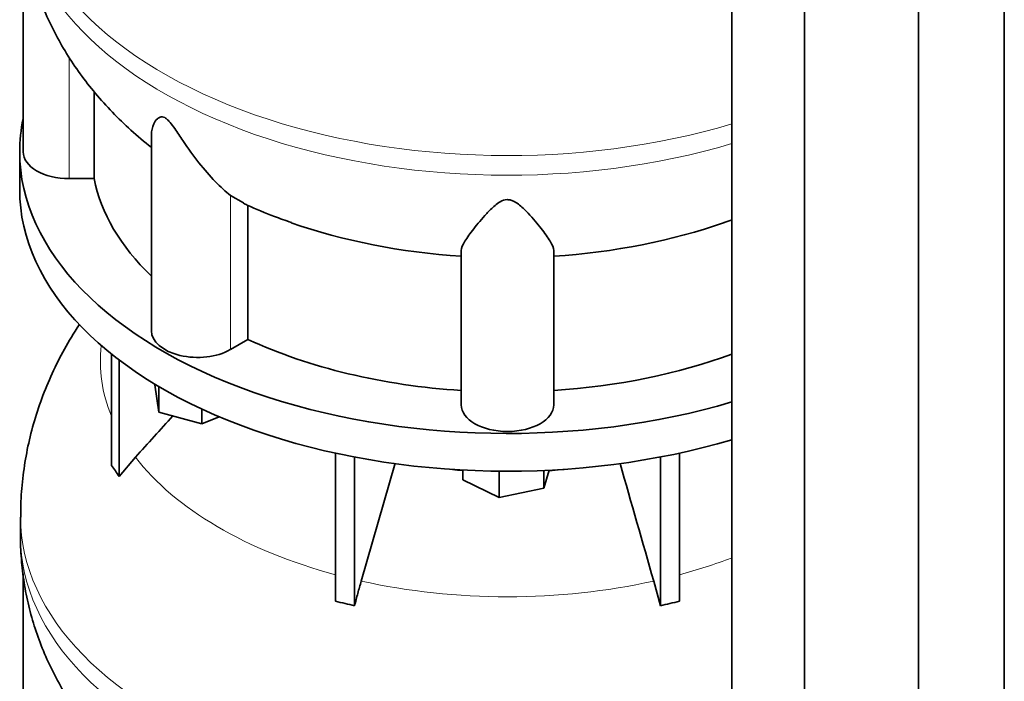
# Model space of a CAD drawing. Header units: millimetres. Extents: x 456 to 1331, y -1435 to 1458.
# Tile 8 of 28: x 1039 to 1326, y -1007 to -814. Entities that reach past the tile are written whole.
import ezdxf

# ---------------------------------------------------------------- set-up
doc = ezdxf.new("R2010")
doc.units = ezdxf.units.MM
doc.layers.add('MID_454-2', color=7, linetype='Continuous')
doc.layers.add('VSI454_DIFFUSORE', color=7, linetype='Continuous')

# ---------------------------------------------------------------- blocks, each defined once
blk = doc.blocks.new('SE4')
at = {"layer": 'MID_454-2', "color": 7, "linetype": 'Continuous', "lineweight": 35}
for p, q in [((1326.24, -1089.56), (1326.24, -688.8)), ((1301.18, -1108.76), (1301.18, -707.77)), ((1246.63, -712.08), (1246.63, -1113.15)), ((1267.92, -1123.23), (1267.92, -722.24))]:
    blk.add_line(p, q, dxfattribs=at)
at = {"layer": 'VSI454_DIFFUSORE', "color": 7, "linetype": 'Continuous', "lineweight": 35}
for p, q in [((1039.61, -787.95), (1039.61, -852.46)), ((1060.37, -860.26), (1060.37, -834.88)), ((1077.1, -847.33), (1077.1, -904.72)), ((1038.61, -852.46), (1038.61, -863.49)), ((1060.37, -860.26), (1053.11, -860.26)), ((1104.02, -867.32), (1100.15, -865.15)), ((1105.28, -907.27), (1105.28, -868.03)), ((1167.61, -926.36), (1167.61, -881.29)), ((1194.61, -926.36), (1194.61, -881.29)), ((1105.28, -907.27), (1100.15, -910.23)), ((1065.4, -944.09), (1065.4, -911.51)), ((1067.7, -947.29), (1067.7, -913.3)), ((1078.05, -920.53), (1078.05, -920.3)), ((1079.25, -928.5), (1078.05, -920.53)), ((1079.25, -928.5), (1079.25, -921.02)), ((1091.81, -931.88), (1079.25, -928.5)), ((1091.81, -931.88), (1091.81, -927.6)), ((1096.86, -929.84), (1091.81, -931.88)), ((1130.89, -983.77), (1130.89, -940.48)), ((1231.34, -983.77), (1231.34, -940.48)), ((1067.7, -947.29), (1072.42, -941.64)), ((1136.43, -985.09), (1136.43, -941.61)), ((1148.27, -943.36), (1138.39, -977.86)), ((1225.79, -985.09), (1225.79, -941.61)), ((1168.09, -948.29), (1168.09, -945.41)), ((1178.71, -953.43), (1178.71, -945.75)), ((1193.33, -945.46), (1191.73, -950.69)), ((1191.73, -950.69), (1191.73, -945.53)), ((1178.71, -953.43), (1168.09, -948.29)), ((1191.73, -950.69), (1178.71, -953.43)), ((1038.86, -959.19), (1038.86, -964.94)), ((1039.61, -975.74), (1039.61, -1040.26)), ((1223.84, -977.86), (1225.79, -985.09))]:
    blk.add_line(p, q, dxfattribs=at)
at = {"layer": 'VSI454_DIFFUSORE', "color": 4, "linetype": 'Continuous', "lineweight": 9}
for p, q in [((1053.11, -860.26), (1053.11, -824.9)), ((1100.15, -910.23), (1100.15, -865.15))]:
    blk.add_line(p, q, dxfattribs=at)
for centre, major_axis, start_param, end_param in [((1181.11, -771.4), (142.25, 0), 3.141609, 5.19104), ((1181.11, -777.14), (-142.25, 0), 0, 2.049447), ((1181.11, -913.78), (118.93, 0), 3.072762, 3.374835), ((1181.11, -913.78), (-118.93, 0), 0.417927, 1.134811), ((1181.11, -892.68), (-92.64, 0), 1.362219, 1.429779), ((1181.11, -892.68), (-92.64, 0), -4.580995, -4.503811), ((1181.11, -959.19), (142.25, 0), 3.141609, 5.19104), ((1181.11, -964.94), (-142.25, 0), 0, 2.049447), ((1181.11, -913.78), (118.93, 0), -1.134811, -0.987342), ((1181.11, -913.78), (-118.93, 0), 1.203325, 1.938268)]:
    blk.add_ellipse(centre, major_axis=major_axis, ratio=0.57735, start_param=start_param, end_param=end_param, dxfattribs=at)
at = {"layer": 'VSI454_DIFFUSORE', "color": 7, "linetype": 'Continuous', "lineweight": 35}
for centre, major_axis, start_param, end_param in [((1181.11, -852.46), (-142.5, 0), 6.164646, 6.283185), ((1181.11, -852.46), (-142.5, 0), 0, 2.04855), ((1053.11, -852.46), (13.5, 0), 3.141603, 4.712389), ((1181.11, -852.46), (-121.5, 0), 0.111341, 0.543224), ((1181.11, -863.49), (-142.5, 0), 0, 2.04855), ((1181.11, -813.22), (-121.5, 0), 1.023957, 1.459455), ((1181.11, -813.22), (121.5, 0), 4.82373, 5.26092), ((1090.6, -904.72), (13.5, 0), 3.141603, 5.497787), ((1181.11, -852.46), (-121.5, 0), 0.896739, 1.459455), ((1181.11, -852.46), (121.5, 0), 4.82373, 5.281941), ((1181.11, -926.36), (13.5, 0), 3.141593, 6.283185)]:
    blk.add_ellipse(centre, major_axis=major_axis, ratio=0.57735, start_param=start_param, end_param=end_param, dxfattribs=at)
for points, knots in [([(1038.88, -777.12), (1038.87, -777.27), (1038.78, -779.6), (1039.12, -784.54), (1039.95, -791.37), (1041.38, -798.17), (1043.33, -804.82), (1045.8, -811.32), (1048.78, -817.65), (1052.27, -823.79), (1056.24, -829.73), (1060.7, -835.44), (1065.66, -840.94), (1071.06, -846.16), (1075.06, -849.57), (1077.07, -851.13), (1077.1, -851.16)], [0, 0, 0, 0, 0.0044748, 0.0799543, 0.1551396, 0.2302072, 0.3053667, 0.3808344, 0.4568334, 0.5335933, 0.6113454, 0.6903142, 0.7707025, 0.8526696, 0.9363041, 0.9376799, 0.9376799, 0.9376799, 0.9376799]), ([(1100.15, -865.15), (1098.78, -864.08), (1097.28, -862.71), (1094.16, -859.49), (1092.55, -857.63), (1089.42, -853.64), (1087.88, -851.48), (1085.52, -848), (1084.73, -846.8), (1083.47, -845.02), (1083.03, -844.42), (1082.31, -843.56), (1082.06, -843.29), (1081.53, -842.8), (1081.26, -842.59), (1080.47, -842.16), (1080.03, -842.16), (1079.34, -842.37), (1079.08, -842.56), (1078.37, -843.22), (1078.04, -843.75), (1077.32, -845.29), (1077.1, -846.33), (1077.1, -847.34)], [0, 0, 0, 0, 0.125, 0.125, 0.25, 0.25, 0.375, 0.375, 0.4375, 0.4375, 0.46875, 0.46875, 0.484375, 0.484375, 0.5, 0.5, 0.53125, 0.53125, 0.5625, 0.5625, 0.625, 0.625, 0.7378424, 0.7378424, 0.7378424, 0.7378424]), ([(1103.96, -867.45), (1104.36, -867.64), (1107.12, -869), (1112.09, -871.03), (1116.16, -872.47), (1118, -873.1)], [0, 0, 0, 0, 0.082165, 0.653228, 1, 1, 1, 1]), ([(1194.61, -881.29), (1194.61, -880.54), (1194.22, -879.63), (1192.91, -877.46), (1192, -876.21), (1189.85, -873.48), (1188.61, -871.98), (1186.38, -869.6), (1185.58, -868.79), (1184.18, -867.64), (1183.67, -867.26), (1182.78, -866.79), (1182.47, -866.65), (1181.77, -866.45), (1181.4, -866.4), (1180.28, -866.43), (1179.59, -866.7), (1178.44, -867.34), (1177.94, -867.72), (1176.55, -868.88), (1175.77, -869.68), (1173.58, -872.03), (1172.33, -873.54), (1170.19, -876.25), (1169.31, -877.47), (1168.02, -879.62), (1167.61, -880.55), (1167.61, -881.29)], [0, 0, 0, 0, 0.125, 0.125, 0.25, 0.25, 0.375, 0.375, 0.4375, 0.4375, 0.46875, 0.46875, 0.484375, 0.484375, 0.5, 0.5, 0.53125, 0.53125, 0.5625, 0.5625, 0.625, 0.625, 0.75, 0.75, 0.875, 0.875, 1, 1, 1, 1]), ([(1056.12, -902.8), (1055.67, -903.48), (1053.76, -906.43), (1050.66, -911.76), (1047.2, -918.95), (1044.33, -926.3), (1042.06, -933.74), (1040.38, -941.28), (1039.33, -948.79), (1038.85, -954.94), (1038.91, -958.18), (1038.93, -959.2)], [0.4948765, 0.4948765, 0.4948765, 0.4948765, 0.5156762, 0.584164, 0.651581, 0.7180447, 0.7836695, 0.8485651, 0.9128361, 0.9765834, 1, 1, 1, 1]), ([(1038.88, -964.92), (1038.87, -965.07), (1038.78, -967.4), (1039.12, -972.34), (1039.95, -979.17), (1041.38, -985.97), (1043.33, -992.62), (1045.8, -999.12), (1048.78, -1005.44), (1052.27, -1011.58), (1056.24, -1017.52), (1060.7, -1023.24), (1065.66, -1028.74), (1071.06, -1033.95), (1075.06, -1037.36), (1077.07, -1038.93), (1077.1, -1038.95)], [0, 0, 0, 0, 0.0044748, 0.0799543, 0.1551396, 0.2302072, 0.3053667, 0.3808344, 0.4568334, 0.5335933, 0.6113454, 0.6903142, 0.7707025, 0.8526696, 0.9363041, 0.9376799, 0.9376799, 0.9376799, 0.9376799]), ([(1138.39, -977.86), (1138.05, -979.05), (1137.71, -980.25), (1137.06, -982.67), (1136.74, -983.88), (1136.43, -985.09)], [0, 0, 0, 0, 0.5, 0.5, 1, 1, 1, 1])]:
    blk.add_open_spline(points, degree=3, knots=knots, dxfattribs=at)
for points in [[(1244.45, -873.08), (1245.2, -872.81), (1245.94, -872.55), (1246.65, -872.28)], [(1072.42, -941.64), (1076.05, -937.63), (1079.68, -933.61), (1083.31, -929.59)], [(1065.4, -944.09), (1066.17, -945.1), (1066.94, -946.17), (1067.7, -947.29)], [(1214.01, -943.54), (1217.28, -954.98), (1220.56, -966.42), (1223.84, -977.86)], [(1136.43, -985.09), (1134.59, -984.61), (1132.73, -984.16), (1130.89, -983.77)], [(1225.79, -985.09), (1227.64, -984.61), (1229.49, -984.16), (1231.34, -983.77)]]:
    blk.add_open_spline(points, degree=3, dxfattribs=at)

msp = doc.modelspace()

# ---------------------------------------------------------------- block references
msp.add_blockref('SE4', (0, 0))

doc.saveas('drawing.dxf')
